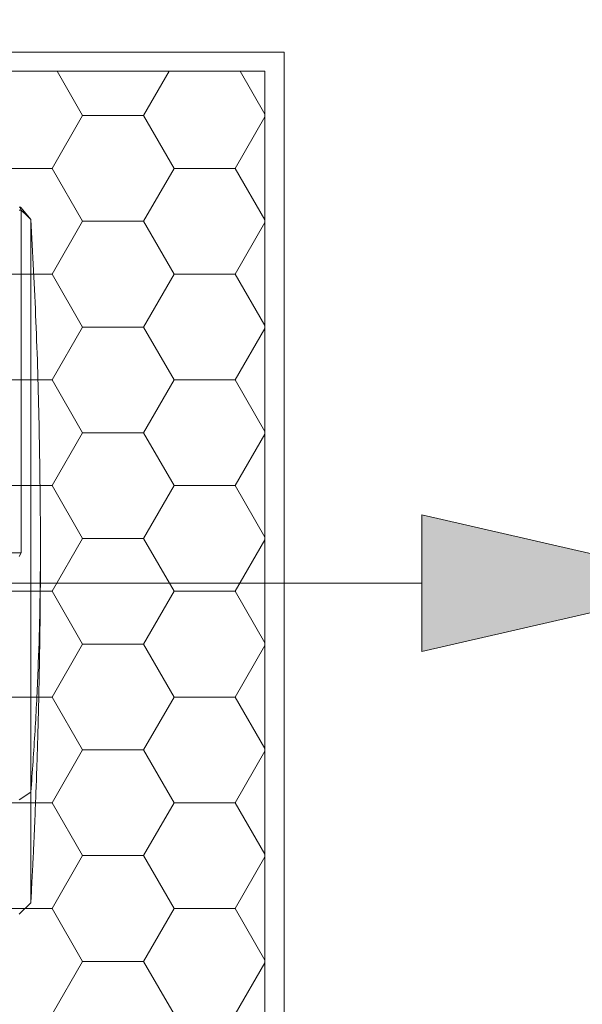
# Model space of a CAD drawing. Header units: millimetres. Extents: x 7483 to 13091, y 8111 to 13871.
# Tile 241 of 256: x 10606 to 10635, y 9245 to 9297. Entities that reach past the tile are written whole.
import ezdxf
from ezdxf import colors
from ezdxf.entities.mleader import LeaderData, LeaderLine
from ezdxf.math import Vec2, Vec3

# ---------------------------------------------------------------- set-up
doc = ezdxf.new("R2010")
doc.units = ezdxf.units.MM
for name, color, linetype, lineweight, true_color in [('_A_WYCIERACZKA', 7, 'Continuous', 5, 0xa5a5a5), ('a___wymiary', 7, 'Continuous', 5, 0x000000), ('wymiary', 7, 'Continuous', 5, 0xb2b2b2)]:
    doc.layers.add(name, color=color, linetype=linetype, lineweight=lineweight, true_color=true_color)
doc.layers.add('_A_ŚLUSARKA WYPEŁNIENIE', color=7, linetype='Continuous', true_color=0x4c4a44)
doc.layers.add('CZ-SR', color=106, linetype='Continuous', lineweight=13)
doc.layers.add('IS-went-opis', color=188, linetype='Continuous', lineweight=20)
doc.styles.add('IS', font='simplex.shx', dxfattribs={"width": 0.7})

# ---------------------------------------------------------------- blocks, each defined once
blk = doc.blocks.new('jhgjgj')
at = {"layer": 'a___wymiary'}
blk.add_hatch(color=256, dxfattribs=at).paths.add_polyline_path([(-8270.908, -4416.738), (-8255.424, -4420.286), (-8270.908, -4423.834), (-8270.908, -4420.286)])
blk.add_line((-8303.461, -4420.286), (-8270.908, -4420.286), dxfattribs=at)
for points in [[(-8255.424, -4420.286), (-8270.908, -4416.738), (-8270.908, -4420.286)], [(-8255.424, -4420.286), (-8270.908, -4423.834), (-8270.908, -4420.286)]]:
    blk.add_lwpolyline(points, dxfattribs=at)
blk = doc.blocks.new('gfhgfhhf')
at = {"layer": 'a___wymiary'}
blk.add_blockref('jhgjgj', (18387.63, 9623.811), dxfattribs=at)
blk = doc.blocks.new('fgdgdgdfg')
at = {"layer": '_A_ŚLUSARKA WYPEŁNIENIE', "lineweight": 9}
h = blk.add_hatch(dxfattribs=at)
h.set_pattern_fill('HONEY', color=0, angle=180)
h.set_pattern_definition([(180, (56132.2607, -3400.6895), (-4.7625, 2.74963064), [3.175, -6.35]), (60, (56132.2607, -3400.6895), (4.76249999, 2.74963066), [3.175, -6.35]), (120, (56132.2607, -3400.6895), (-1e-08, 5.49926131), [-6.35, 3.175])])
h.paths.add_polyline_path([(5818.229, 11642.933), (5818.229, 11484.933), (6001.229, 11484.933), (6001.229, 11642.933)])
at = {"layer": '_A_ŚLUSARKA WYPEŁNIENIE', "color": 0, "lineweight": 9}
for p, q in [((6002.229, 11643.933), (5817.229, 11643.933)), ((6002.229, 11483.933), (6002.229, 11643.933)), ((6001.229, 11642.933), (5818.229, 11642.933)), ((6001.229, 11484.933), (6001.229, 11642.933))]:
    blk.add_line(p, q, dxfattribs=at)
blk = doc.blocks.new('A$C68926FC6')
at = {"color": 7, "linetype": 'Continuous'}
for p, q in [((-762.01, -6), (-756.01, 0)), ((-762.01, -63.59), (-762.01, -6)), ((-762.01, -63.59), (-756.01, -59.61)), ((-766.81, -160.37), (-766.98, -179.38)), ((-766.98, -181.7), (-766.99, -179.38)), ((-757.01, -187.97), (-756.01, -186.01)), ((-757.01, -187.97), (-757.01, -366.24)), ((-757.01, -187.97), (-726.01, -187.97)), ((-757.01, -367.52), (-762.01, -361.43)), ((-756.55, -367.72), (-756.01, -367.72))]:
    blk.add_line(p, q, dxfattribs=at)
at = {"color": 8, "linetype": 'Continuous'}
blk.add_line((-757.01, -366.24), (-756.01, -366.24), dxfattribs=at)
blk.add_lwpolyline([(-766.83, -169.78), (-766.9, -169.54), (-766.93, -169.25)], dxfattribs=at)
at = {"color": 7, "linetype": 'Continuous'}
for centre, major_axis, ratio, start_param, end_param in [((-340.59, -1065.69), (-978.07, 1103.73), 0.12286, 5.285494, 5.291086), ((-758.07, -365.72), (-1.61, 1.97), 0.213367, 2.51566, 4.276799)]:
    blk.add_ellipse(centre, major_axis=major_axis, ratio=ratio, start_param=start_param, end_param=end_param, dxfattribs=at)
for points, knots in [([(-762.01, -6), (-762.15, -8.6), (-762.41, -13.43), (-762.76, -20.17), (-763.04, -25.78), (-763.25, -30.09), (-763.39, -33.13), (-763.47, -34.89), (-763.51, -35.74), (-763.52, -36.01), (-763.53, -36.18), (-763.54, -36.42), (-763.56, -36.83), (-763.59, -37.5), (-763.64, -38.48), (-763.7, -39.82), (-763.79, -42), (-763.93, -45.24), (-764.15, -50.41), (-764.41, -56.72), (-764.68, -63.78), (-764.92, -70.46), (-765.13, -76.63), (-765.32, -82.34), (-765.52, -88.78), (-765.72, -95.81), (-765.92, -103.49), (-766.1, -110.83), (-766.24, -117.52), (-766.37, -123.91), (-766.48, -129.85), (-766.56, -134.91), (-766.62, -138.87), (-766.67, -142.12), (-766.72, -146), (-766.78, -150.6), (-766.83, -155.48), (-766.86, -158.81), (-766.87, -160.37)], [0, 0, 0, 0, 0.051253, 0.0952, 0.131451, 0.159675, 0.177662, 0.189109, 0.192344, 0.193194, 0.193822, 0.195554, 0.197788, 0.20099, 0.208083, 0.216596, 0.227185, 0.251285, 0.282046, 0.332612, 0.381705, 0.426948, 0.468411, 0.506159, 0.54059, 0.594936, 0.644039, 0.690395, 0.737609, 0.773463, 0.813214, 0.851459, 0.869664, 0.888704, 0.911541, 0.938921, 0.97138, 1, 1, 1, 1]), ([(-766.99, -183.82), (-766.91, -174.37), (-766.75, -155.48), (-765.8, -125.98), (-764.32, -95.35), (-762.78, -74.17), (-762.01, -63.59)], [0, 0, 0, 0, 0.235591, 0.471185, 0.735594, 1, 1, 1, 1]), ([(-762.01, -361.43), (-762.01, -352.37), (-762.01, -334.24), (-762.01, -306.77), (-762.01, -279.12), (-762.01, -251.32), (-762.01, -223.4), (-762.01, -195.94), (-762.01, -168.98), (-762.01, -142.55), (-762.01, -116.15), (-762.01, -89.81), (-762.01, -72.33), (-762.01, -63.59)], [0, 0, 0, 0, 0.093333, 0.186666, 0.279999, 0.373332, 0.466665, 0.559998, 0.647999, 0.735999, 0.823999, 0.912, 1, 1, 1, 1]), ([(-766.94, -172.25), (-766.94, -173.25), (-766.96, -177.11), (-766.98, -180.97), (-766.99, -183.83)], [0, 0, 0, 0, 0.2590683, 1, 1, 1, 1]), ([(-766.98, -179.44), (-766.98, -179.44), (-766.98, -178.5), (-766.97, -176.11), (-766.96, -173.71), (-766.95, -172.25)], [0, 0, 0, 0, 0.0000083, 0.3892923, 1, 1, 1, 1]), ([(-766.93, -169.25), (-766.93, -169.26), (-766.93, -169.3), (-766.94, -169.66), (-766.94, -170.34), (-766.95, -171.24), (-766.95, -171.91), (-766.95, -172.25)], [0, 0, 0, 0, 0.141205, 0.355889, 0.570577, 0.78528, 1, 1, 1, 1]), ([(-766.94, -172.25), (-766.94, -172.03), (-766.93, -171.47), (-766.93, -170.63), (-766.93, -169.86), (-766.92, -169.35), (-766.93, -169.28), (-766.93, -169.25)], [0, 0, 0, 0, 0.1412566, 0.3559473, 0.5706224, 0.7853029, 1, 1, 1, 1]), ([(-766.93, -169.25), (-766.93, -169.25), (-766.93, -169.25), (-766.93, -169.25), (-766.93, -169.25)], [0, 0, 0, 0, 0.499537, 1, 1, 1, 1]), ([(-766.83, -169.78), (-766.84, -169.74), (-766.88, -169.65), (-766.91, -169.51), (-766.92, -169.39), (-766.92, -169.34), (-766.92, -169.31), (-766.93, -169.3), (-766.93, -169.29), (-766.93, -169.29), (-766.93, -169.29)], [0, 0, 0, 0, 0.178708, 0.47246, 0.639503, 0.719956, 0.777684, 0.852683, 0.983259, 1, 1, 1, 1]), ([(-766.98, -179.38), (-766.98, -179.45), (-766.98, -179.6), (-766.99, -179.75), (-766.99, -179.82)], [0, 0, 0, 0, 0.499862, 1, 1, 1, 1]), ([(-766.99, -179.82), (-766.98, -179.69), (-766.98, -179.56), (-766.98, -179.44), (-766.98, -179.44)], [0, 0, 0, 0, 0.999844, 1, 1, 1, 1]), ([(-766.99, -183.82), (-766.99, -184.82), (-766.99, -189.82), (-766.99, -195.91), (-766.98, -201.01), (-766.98, -202.1)], [0, 0, 0, 0, 0.164096, 0.820478, 1, 1, 1, 1]), ([(-766.98, -202.1), (-766.82, -219.81), (-766.49, -255.23), (-764.83, -308.35), (-762.95, -343.73), (-762.01, -361.43)], [0, 0, 0, 0, 0.333333, 0.666667, 1, 1, 1, 1])]:
    blk.add_open_spline(points, degree=3, knots=knots, dxfattribs=at)
blk = doc.blocks.new('c.o. ściany_2024-09-18')
at = {"xscale": 0.1, "yscale": 0.1, "zscale": 0.1, "rotation": 180}
blk.add_blockref('A$C68926FC6', (1795.934, -2201.348), dxfattribs=at)

msp = doc.modelspace()

# ---------------------------------------------------------------- block references
at = {"layer": '_A_WYCIERACZKA'}
msp.add_blockref('fgdgdgdfg', (4617.37, -2349.0217), dxfattribs=at)
at = {"layer": 'CZ-SR'}
msp.add_blockref('gfhgfhhf', (510.0352, 4063.7609), dxfattribs=at)
at = {"layer": 'wymiary'}
msp.add_blockref('c.o. ściany_2024-09-18', (8734.2884, 11451.4122), dxfattribs=at)

# ---------------------------------------------------------------- leaders
at = {"layer": 'IS-went-opis', "color": 4}
ml = msp.add_multileader_mtext('Standard', dxfattribs=at)
ml.set_content('Obniżenie 2cm na systemową\\Pwycieraczkę gumową na systemowej ramie', color=4, style='IS')
ml.set_leader_properties(linetype='Continuous', lineweight=9)
ml.build(insert=Vec2(0, 0))
ml.multileader.update_dxf_attribs({"has_dogleg": 0, "text_left_attachment_type": 6, "text_right_attachment_type": 6, "dogleg_length": 0, "arrow_head_size": 0})
ctx = ml.context
ctx.base_point, ctx.char_height, ctx.arrow_head_size, ctx.landing_gap_size, ctx.plane_origin, ctx.plane_x_axis, ctx.plane_y_axis = Vec3(10590.7891, 9326.5106), 10, 0, 2.5, Vec3(10804.1954, 9223.9637), Vec3(1, 0.0000013), Vec3(-0.0000013, 1)
ctx.left_attachment, ctx.right_attachment = 6, 6
notes = []
notes.append((ctx, [(0, (1, 1, 0), (10590.7891, 9326.5106), (1, 0.0000013), 0, [(0, [(10568.6217, 9280.1607)], 0, [])])]))
ctx.mtext.insert, ctx.mtext.text_direction, ctx.mtext.rotation, ctx.mtext.line_spacing_factor, ctx.mtext.line_spacing_style, ctx.mtext.flow_direction = Vec3(10593.289, 9340.082), Vec3(1, 0.0000013), 0.0000013, 0.96, 2, 5
for ctx, leaders in notes:
    for number, flags, end, landing, length, lines in leaders:
        leader = LeaderData()
        leader.index, (leader.has_last_leader_line, leader.has_dogleg_vector, leader.attachment_direction) = number, flags
        leader.last_leader_point, leader.dogleg_vector, leader.dogleg_length = Vec3(end), Vec3(landing), length
        for number, points, colour, breaks in lines:
            line = LeaderLine()
            line.index, line.vertices, line.color, line.breaks = number, Vec3.list(points), colors.encode_raw_color(colour), breaks
            leader.lines.append(line)
        ctx.leaders.append(leader)

doc.saveas('drawing.dxf')
